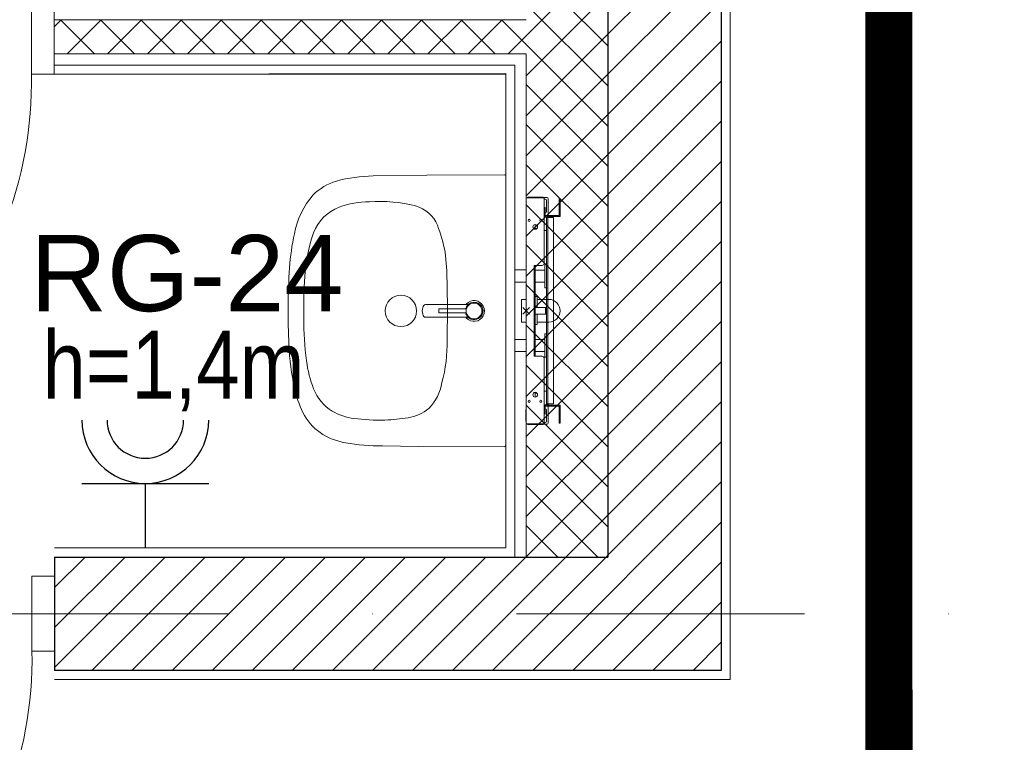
# Model space of a CAD drawing. Header units: metres. Extents: x 10441 to 19716, y -6570 to 1447.
# Tile 41 of 57: x 16614 to 16831, y -3650 to -3491. Entities that reach past the tile are written whole.
import ezdxf
from ezdxf.enums import TextEntityAlignment as Align

# ---------------------------------------------------------------- set-up
doc = ezdxf.new("R2010")
doc.units = ezdxf.units.M
doc.header["$MEASUREMENT"] = 0
doc.linetypes.add('DASHDOT', pattern=[25.4, 12.7, -6.35, 0, -6.35])
doc.layers.get('0').update_dxf_attribs({"color": 8})
for name, color, linetype, lineweight in [('#elektryczne', 8, 'Continuous', 20), ('A_DRZWI', 8, 'Continuous', 5), ('A_HACZE', 8, 'Continuous', 5), ('A_OPISY', 8, 'Continuous', 18), ('A_OSIE', 8, 'Continuous', 13), ('A_OZACZENIE DRZWI', 8, 'Continuous', 13), ('A_OZNACZENIA OKIEN', 8, 'Continuous', 13), ('A_PROJEKTOWANE ŚCIANY MUROWANE NOŚNE', 8, 'Continuous', 30), ('A_SCIANY DZIALOWE GK', 8, 'Continuous', 5), ('A_TYNK', 8, 'Continuous', 5), ('A_WYPOSAŻENIE SANITARNE', 8, 'Continuous', 5), ('EB_obwody', 8, 'Continuous', 13), ('GEB-BEZUG', 8, 'Continuous', 25)]:
    doc.layers.add(name, color=color, linetype=linetype, lineweight=lineweight)
doc.layers.add('EB_gniazda', color=1, linetype='Continuous')
doc.layers.add('EB_trasa kablowa', color=150, linetype='Continuous')
doc.styles.add('ARIAL', font='arial.ttf')
doc.styles.add('m1_romans', font='romans.shx', dxfattribs={"width": 0.8})
doc.styles.add('opisy okien', font='txt', dxfattribs={"height": 15})

# ---------------------------------------------------------------- blocks, each defined once
blk = doc.blocks.new('Einfügepunkt')
at = {"layer": 'GEB-BEZUG'}
for p, q in [((-7.1, -7.1), (7.1, 7.1)), ((-7.1, 7.1), (7.1, -7.1))]:
    blk.add_line(p, q, dxfattribs=at)
blk = doc.blocks.new('podkład')
at = {"color": 8, "linetype": 'Continuous'}
for p, q in [((12520.74, -1309.22), (12520.6, -1309.44)), ((12520.91, -1309.08), (12520.74, -1309.22)), ((12521.09, -1309.03), (12520.91, -1309.08)), ((12521.2, -1309.03), (12521.09, -1309.03)), ((12530.26, -1309.03), (12521.2, -1309.03)), ((12530.09, -1308.91), (12530, -1309.03)), ((12530.5, -1308.55), (12530.09, -1308.91)), ((12530.12, -1309.55), (12530.38, -1309.17)), ((12530.43, -1309.28), (12530.2, -1309.68)), ((12530.43, -1309.29), (12530.2, -1309.68)), ((12530.43, -1309.29), (12530.2, -1309.68)), ((12530.45, -1309.31), (12530.22, -1309.69)), ((12530.38, -1309.03), (12530.26, -1309.03)), ((12530.72, -1308.87), (12530.38, -1309.17)), ((12530.46, -1309.02), (12530.38, -1309.03)), ((12530.73, -1308.99), (12530.43, -1309.28)), ((12530.73, -1309.01), (12530.43, -1309.29)), ((12530.75, -1309.02), (12530.45, -1309.31)), ((12530.54, -1308.99), (12530.46, -1309.02)), ((12530.99, -1308.29), (12530.5, -1308.55)), ((12530.61, -1308.95), (12530.54, -1308.99)), ((12530.72, -1308.87), (12530.55, -1309)), ((12530.72, -1308.87), (12530.61, -1308.95)), ((12531.13, -1308.66), (12530.72, -1308.87)), ((12531.1, -1308.74), (12530.73, -1308.99)), ((12531.1, -1308.74), (12530.73, -1308.98)), ((12531.1, -1308.74), (12530.73, -1308.99)), ((12531.1, -1308.74), (12530.73, -1309)), ((12531.1, -1308.74), (12530.73, -1309.01)), ((12531.1, -1308.74), (12530.73, -1308.98)), ((12531.11, -1308.76), (12530.75, -1309.02)), ((12531.52, -1308.16), (12530.99, -1308.29)), ((12531.52, -1308.6), (12531.1, -1308.74)), ((12531.52, -1308.62), (12531.11, -1308.76)), ((12531.57, -1308.55), (12531.13, -1308.66)), ((12532.08, -1308.16), (12531.52, -1308.16)), ((12531.91, -1308.55), (12531.52, -1308.6)), ((12531.91, -1308.58), (12531.52, -1308.62)), ((12532.03, -1308.55), (12531.57, -1308.55)), ((12532.33, -1308.6), (12531.91, -1308.55)), ((12532.32, -1308.63), (12531.91, -1308.58)), ((12532.61, -1308.29), (12532.08, -1308.16)), ((12532.72, -1308.76), (12532.32, -1308.63)), ((12532.73, -1308.74), (12532.33, -1308.6)), ((12533.1, -1308.55), (12532.61, -1308.29)), ((12533.07, -1308.98), (12532.72, -1308.76)), ((12533.08, -1308.96), (12532.73, -1308.74)), ((12533.36, -1309.27), (12533.07, -1308.98)), ((12533.38, -1309.26), (12533.08, -1308.96)), ((12533.52, -1308.91), (12533.1, -1308.55)), ((12533.59, -1309.62), (12533.36, -1309.27)), ((12533.61, -1309.61), (12533.38, -1309.26)), ((12533.83, -1309.37), (12533.52, -1308.91)), ((12534.03, -1309.88), (12533.83, -1309.37)), ((12520.42, -1310.07), (12520.39, -1310.43)), ((12520.39, -1310.43), (12520.42, -1310.79)), ((12520.49, -1309.73), (12520.42, -1310.07)), ((12520.42, -1310.79), (12520.49, -1311.13)), ((12520.6, -1309.44), (12520.49, -1309.73)), ((12520.49, -1311.13), (12520.6, -1311.42)), ((12520.6, -1311.42), (12520.74, -1311.64)), ((12524.04, -1309.99), (12524.02, -1310.02)), ((12524.02, -1310.02), (12524.02, -1310.15)), ((12524.02, -1310.02), (12524.02, -1310.02)), ((12524.02, -1310.15), (12524.02, -1310.29)), ((12524.02, -1310.29), (12524.02, -1310.43)), ((12524.02, -1310.43), (12524.02, -1310.56)), ((12524.02, -1310.56), (12524.02, -1310.7)), ((12524.02, -1310.7), (12524.02, -1310.83)), ((12524.02, -1310.83), (12524.02, -1310.84)), ((12524.02, -1310.84), (12524.04, -1310.86)), ((12524.06, -1309.98), (12524.04, -1309.99)), ((12524.05, -1310.01), (12524.04, -1310.02)), ((12524.04, -1310.03), (12524.04, -1310.02)), ((12524.04, -1310.03), (12524.04, -1310.15)), ((12524.04, -1310.15), (12524.04, -1310.29)), ((12524.04, -1310.29), (12524.04, -1310.43)), ((12524.04, -1310.43), (12524.04, -1310.56)), ((12524.04, -1310.56), (12524.04, -1310.7)), ((12524.04, -1310.7), (12524.04, -1310.82)), ((12524.04, -1310.83), (12524.04, -1310.82)), ((12524.04, -1310.83), (12524.05, -1310.84)), ((12524.04, -1310.86), (12524.06, -1310.87)), ((12524.07, -1310), (12524.05, -1310.01)), ((12524.05, -1310.84), (12524.07, -1310.85)), ((12524.09, -1309.98), (12524.06, -1309.98)), ((12524.06, -1310.87), (12524.09, -1310.87)), ((12524.09, -1310), (12524.07, -1310)), ((12524.07, -1310.85), (12524.09, -1310.85)), ((12529.24, -1309.98), (12524.09, -1309.98)), ((12529.24, -1309.98), (12524.09, -1309.98)), ((12524.09, -1310), (12529.24, -1310)), ((12529.24, -1310.85), (12524.09, -1310.85)), ((12524.09, -1310.87), (12529.24, -1310.87)), ((12524.09, -1310.87), (12529.24, -1310.87)), ((12529.77, -1309.98), (12529.24, -1309.98)), ((12529.77, -1309.98), (12529.24, -1309.98)), ((12529.77, -1310), (12529.24, -1310)), ((12529.24, -1310.85), (12529.77, -1310.85)), ((12529.24, -1310.87), (12529.77, -1310.88)), ((12529.24, -1310.87), (12529.77, -1310.87)), ((12529.9, -1309.98), (12529.77, -1309.98)), ((12529.9, -1309.98), (12529.77, -1309.98)), ((12529.77, -1310), (12529.9, -1310)), ((12529.9, -1310.85), (12529.77, -1310.85)), ((12529.77, -1310.88), (12529.9, -1310.87)), ((12529.77, -1310.87), (12529.9, -1310.87)), ((12530.01, -1309.96), (12529.9, -1309.98)), ((12530.01, -1309.96), (12529.9, -1309.98)), ((12530.02, -1309.99), (12529.9, -1310)), ((12529.9, -1310.85), (12530.02, -1310.87)), ((12529.9, -1310.87), (12530.01, -1310.89)), ((12530.01, -1310.89), (12529.9, -1310.87)), ((12530.12, -1309.55), (12529.99, -1309.87)), ((12530, -1309.83), (12529.99, -1309.86)), ((12529.99, -1311), (12530.12, -1311.31)), ((12529.99, -1311), (12530, -1311.04)), ((12530.12, -1309.55), (12530, -1309.83)), ((12530.09, -1309.89), (12530, -1309.96)), ((12530, -1310.89), (12530.09, -1310.97)), ((12530, -1311.04), (12530.12, -1311.32)), ((12530.1, -1309.9), (12530.01, -1309.96)), ((12530.01, -1310.89), (12530.1, -1310.96)), ((12530.11, -1309.91), (12530.02, -1309.99)), ((12530.02, -1310.87), (12530.11, -1310.94)), ((12530.15, -1309.78), (12530.09, -1309.89)), ((12530.09, -1310.97), (12530.15, -1311.07)), ((12530.16, -1309.79), (12530.1, -1309.9)), ((12530.1, -1310.96), (12530.16, -1311.06)), ((12530.17, -1309.81), (12530.11, -1309.91)), ((12530.11, -1310.94), (12530.17, -1311.05)), ((12530.14, -1309.51), (12530.12, -1309.55)), ((12530.38, -1311.69), (12530.12, -1311.31)), ((12530.12, -1311.32), (12530.14, -1311.36)), ((12530.15, -1309.5), (12530.14, -1309.51)), ((12530.14, -1311.36), (12530.15, -1311.36)), ((12530.15, -1309.79), (12530.2, -1309.68)), ((12530.2, -1309.68), (12530.15, -1309.78)), ((12530.2, -1309.68), (12530.15, -1309.79)), ((12530.2, -1311.17), (12530.15, -1311.06)), ((12530.15, -1311.06), (12530.2, -1311.17)), ((12530.15, -1311.07), (12530.2, -1311.17)), ((12530.2, -1309.68), (12530.16, -1309.79)), ((12530.16, -1311.06), (12530.2, -1311.17)), ((12530.22, -1309.69), (12530.17, -1309.81)), ((12530.17, -1311.05), (12530.22, -1311.16)), ((12530.2, -1311.17), (12530.43, -1311.56)), ((12530.2, -1311.17), (12530.43, -1311.57)), ((12530.2, -1311.17), (12530.43, -1311.56)), ((12530.22, -1311.16), (12530.45, -1311.54)), ((12530.43, -1311.56), (12530.73, -1311.84)), ((12530.45, -1311.54), (12530.75, -1311.83)), ((12533.36, -1311.58), (12533.59, -1311.23)), ((12533.38, -1311.59), (12533.61, -1311.24)), ((12533.52, -1311.95), (12533.83, -1311.5)), ((12533.73, -1310.01), (12533.59, -1309.62)), ((12533.59, -1311.23), (12533.73, -1310.84)), ((12533.75, -1310.01), (12533.61, -1309.61)), ((12533.61, -1311.24), (12533.75, -1310.84)), ((12533.77, -1310.43), (12533.73, -1310.01)), ((12533.73, -1310.84), (12533.77, -1310.43)), ((12533.79, -1310.43), (12533.75, -1310.01)), ((12533.75, -1310.84), (12533.79, -1310.43)), ((12533.83, -1311.5), (12534.03, -1310.98)), ((12534.09, -1310.43), (12534.03, -1309.88)), ((12534.03, -1310.98), (12534.09, -1310.43)), ((12520.74, -1311.64), (12520.91, -1311.78)), ((12520.91, -1311.78), (12521.09, -1311.83)), ((12521.09, -1311.83), (12521.2, -1311.83)), ((12521.2, -1311.83), (12530.26, -1311.83)), ((12530, -1311.83), (12530.09, -1311.95)), ((12530.09, -1311.95), (12530.5, -1312.32)), ((12530.26, -1311.83), (12530.38, -1311.83)), ((12530.38, -1311.69), (12530.72, -1312)), ((12530.38, -1311.83), (12530.46, -1311.84)), ((12530.43, -1311.57), (12530.73, -1311.87)), ((12530.46, -1311.84), (12530.54, -1311.87)), ((12530.5, -1312.32), (12530.99, -1312.58)), ((12530.54, -1311.87), (12530.61, -1311.91)), ((12530.55, -1311.86), (12530.72, -1312)), ((12530.61, -1311.91), (12530.72, -1312)), ((12530.72, -1312), (12531.13, -1312.21)), ((12530.73, -1311.84), (12531.1, -1312.11)), ((12530.73, -1311.85), (12531.1, -1312.11)), ((12530.73, -1311.86), (12531.1, -1312.11)), ((12530.73, -1311.87), (12531.1, -1312.11)), ((12530.73, -1311.88), (12531.1, -1312.11)), ((12530.75, -1311.83), (12531.11, -1312.09)), ((12530.99, -1312.58), (12531.52, -1312.71)), ((12531.1, -1312.11), (12531.52, -1312.25)), ((12531.11, -1312.09), (12531.52, -1312.23)), ((12531.13, -1312.21), (12531.57, -1312.32)), ((12531.52, -1312.23), (12531.91, -1312.28)), ((12531.52, -1312.25), (12531.91, -1312.3)), ((12531.52, -1312.71), (12532.08, -1312.71)), ((12531.57, -1312.32), (12532.03, -1312.32)), ((12531.91, -1312.28), (12532.32, -1312.23)), ((12531.91, -1312.3), (12532.33, -1312.25)), ((12532.03, -1312.32), (12532.47, -1312.21)), ((12532.08, -1312.71), (12532.61, -1312.58)), ((12532.32, -1312.23), (12532.72, -1312.09)), ((12532.33, -1312.25), (12532.73, -1312.11)), ((12532.61, -1312.58), (12533.1, -1312.32)), ((12532.72, -1312.09), (12533.07, -1311.87)), ((12532.73, -1312.11), (12533.08, -1311.89)), ((12533.07, -1311.87), (12533.36, -1311.58)), ((12533.08, -1311.89), (12533.38, -1311.59)), ((12533.1, -1312.32), (12533.52, -1311.95))]:
    blk.add_line(p, q, dxfattribs=at)
at = {"layer": 'A_DRZWI', "color": 8, "ltscale": 2}
for points in [[(12439.19, -1241.7), (12434.19, -1241.7), (12434.19, -1258.2), (12439.19, -1258.2)], [(12439.3, -1368.95), (12434.3, -1368.95), (12434.3, -1385.45), (12439.3, -1385.45)]]:
    blk.add_lwpolyline(points, close=True, dxfattribs=at)
for centre in [(12347.89, -1259.85), (12348, -1387.11)]:
    blk.add_arc(centre, 86.32, 269.5362, 1.0989, dxfattribs=at)
at = {"layer": 'A_HACZE', "color": 8, "linetype": 'Continuous'}
for p, q in [((12586.3, -1224.41), (12561.3, -1249.41)), ((12561.3, -1231.73), (12539.33, -1253.7)), ((12586.3, -1233.24), (12561.3, -1258.24)), ((12561.3, -1251.99), (12543.3, -1233.99)), ((12561.3, -1240.57), (12543.3, -1258.57)), ((12561.3, -1260.82), (12543.3, -1242.82)), ((12586.3, -1242.08), (12561.3, -1267.08)), ((12440.76, -1246.2), (12439.19, -1247.77)), ((12448.11, -1253.7), (12440.61, -1246.2)), ((12449.6, -1246.2), (12442.1, -1253.7)), ((12456.95, -1253.7), (12449.45, -1246.2)), ((12458.44, -1246.2), (12450.94, -1253.7)), ((12465.79, -1253.7), (12458.29, -1246.2)), ((12467.28, -1246.2), (12459.78, -1253.7)), ((12474.63, -1253.7), (12467.13, -1246.2)), ((12476.12, -1246.2), (12468.62, -1253.7)), ((12483.47, -1253.7), (12475.97, -1246.2)), ((12484.96, -1246.2), (12477.46, -1253.7)), ((12492.3, -1253.7), (12484.8, -1246.2)), ((12493.8, -1246.2), (12486.3, -1253.7)), ((12501.14, -1253.7), (12493.64, -1246.2)), ((12502.64, -1246.2), (12495.14, -1253.7)), ((12509.98, -1253.7), (12502.48, -1246.2)), ((12511.47, -1246.2), (12503.97, -1253.7)), ((12518.82, -1253.7), (12511.32, -1246.2)), ((12520.31, -1246.2), (12512.81, -1253.7)), ((12527.66, -1253.7), (12520.16, -1246.2)), ((12529.15, -1246.2), (12521.65, -1253.7)), ((12536.5, -1253.7), (12529, -1246.2)), ((12537.99, -1246.2), (12530.49, -1253.7)), ((12561.3, -1269.66), (12537.84, -1246.2)), ((12561.3, -1249.41), (12543.3, -1267.41)), ((12586.3, -1250.92), (12561.3, -1275.92)), ((12439.27, -1253.7), (12439.19, -1253.62)), ((12561.3, -1258.24), (12543.3, -1276.24)), ((12561.3, -1278.5), (12543.3, -1260.5)), ((12586.3, -1259.76), (12561.3, -1284.76)), ((12561.3, -1267.08), (12543.3, -1285.08)), ((12561.3, -1287.34), (12543.3, -1269.34)), ((12586.3, -1268.6), (12561.3, -1293.6)), ((12561.3, -1275.92), (12543.3, -1293.92)), ((12561.3, -1296.18), (12543.3, -1278.18)), ((12586.3, -1277.44), (12561.3, -1302.44)), ((12561.3, -1284.76), (12543.3, -1302.76)), ((12561.3, -1305.02), (12543.3, -1287.02)), ((12586.3, -1286.28), (12561.3, -1311.28)), ((12561.3, -1293.6), (12543.3, -1311.6)), ((12561.3, -1313.86), (12543.3, -1295.86)), ((12586.3, -1295.12), (12561.3, -1320.12)), ((12561.3, -1302.44), (12543.3, -1320.44)), ((12561.3, -1322.7), (12543.3, -1304.7)), ((12586.3, -1303.95), (12561.3, -1328.95)), ((12561.3, -1311.28), (12543.3, -1329.28)), ((12561.3, -1331.53), (12543.3, -1313.53)), ((12586.3, -1312.79), (12561.3, -1337.79)), ((12561.3, -1320.12), (12543.3, -1338.12)), ((12561.3, -1340.37), (12543.3, -1322.37)), ((12586.3, -1321.63), (12561.3, -1346.63)), ((12561.3, -1328.95), (12543.3, -1346.95)), ((12586.3, -1330.47), (12561.3, -1355.47)), ((12561.3, -1349.21), (12543.3, -1331.21)), ((12561.3, -1337.79), (12543.3, -1355.79)), ((12586.3, -1339.31), (12561.3, -1364.31)), ((12561.3, -1358.05), (12543.3, -1340.05)), ((12561.3, -1346.63), (12543.3, -1364.63)), ((12586.3, -1348.15), (12544.75, -1389.7)), ((12559.11, -1364.7), (12543.3, -1348.89)), ((12561.3, -1355.47), (12552.07, -1364.7)), ((12586.3, -1356.99), (12553.59, -1389.7)), ((12550.27, -1364.7), (12543.3, -1357.73)), ((12463.68, -1364.7), (12439.3, -1389.08)), ((12454.85, -1364.7), (12439.3, -1380.24)), ((12446.01, -1364.7), (12439.3, -1371.41)), ((12472.52, -1364.7), (12447.52, -1389.7)), ((12481.36, -1364.7), (12456.36, -1389.7)), ((12490.2, -1364.7), (12465.2, -1389.7)), ((12499.04, -1364.7), (12474.04, -1389.7)), ((12507.88, -1364.7), (12482.88, -1389.7)), ((12516.72, -1364.7), (12491.72, -1389.7)), ((12525.56, -1364.7), (12500.56, -1389.7)), ((12534.4, -1364.7), (12509.4, -1389.7)), ((12543.23, -1364.7), (12518.23, -1389.7)), ((12552.07, -1364.7), (12527.07, -1389.7)), ((12560.91, -1364.7), (12535.91, -1389.7)), ((12561.3, -1364.31), (12560.91, -1364.7)), ((12586.3, -1365.83), (12562.43, -1389.7)), ((12586.3, -1374.67), (12571.27, -1389.7)), ((12586.3, -1383.5), (12580.11, -1389.7))]:
    blk.add_line(p, q, dxfattribs=at)
at = {"layer": 'A_OSIE', "color": 8, "linetype": 'DASHDOT', "ltscale": 5}
blk.add_line((14256.99, -1377.2), (10108.73, -1377.2), dxfattribs=at)
at = {"layer": 'A_PROJEKTOWANE ŚCIANY MUROWANE NOŚNE', "color": 8}
for p, q in [((12561.3, -1139.7), (12561.3, -1364.7)), ((12586.3, -1144.53), (12586.3, -1389.7)), ((12439.3, -1364.7), (12561.3, -1364.7)), ((12439.3, -1364.7), (12439.3, -1389.71)), ((12586.3, -1389.7), (12439.3, -1389.7))]:
    blk.add_line(p, q, dxfattribs=at)
at = {"layer": 'A_SCIANY DZIALOWE GK', "color": 8}
for p, q in [((12543.3, -1246.2), (12439.19, -1246.2)), ((12543.3, -1253.7), (12439.19, -1253.7)), ((12543.3, -1253.7), (12543.3, -1364.7)), ((12540.8, -1256.2), (12439.19, -1256.2)), ((12540.8, -1256.2), (12540.8, -1364.7))]:
    blk.add_line(p, q, dxfattribs=at)
at = {"layer": 'A_TYNK', "color": 8}
for p, q in [((12588.3, -1062.7), (12588.3, -1391.7)), ((12588.3, -1062.7), (12588.3, -1391.7)), ((12538.8, -1258.1), (12434.21, -1258.22)), ((12538.8, -1362.7), (12538.8, -1258.1)), ((12439.3, -1362.7), (12538.8, -1362.7)), ((12439.3, -1391.7), (12588.3, -1391.7))]:
    blk.add_line(p, q, dxfattribs=at)
at = {"layer": 'A_TYNK', "color": 8, "linetype": 'Continuous'}
for p, q in [((12439.19, -1258.2), (12538.8, -1258.2)), ((12538.8, -1258.2), (12538.8, -1362.7)), ((12538.8, -1362.7), (12439.3, -1362.7))]:
    blk.add_line(p, q, dxfattribs=at)
at = {"layer": 'A_WYPOSAŻENIE SANITARNE', "color": 8, "ltscale": 25}
for p, q in [((12543.3, -1285.45), (12543.3, -1335.35)), ((12547.25, -1285.45), (12543.3, -1285.45)), ((12543.65, -1285.35), (12544.12, -1285.35)), ((12544.12, -1285.35), (12545.68, -1285.35)), ((12544.12, -1285.45), (12544.12, -1285.35)), ((12545.68, -1285.35), (12545.68, -1285.45)), ((12545.68, -1285.35), (12546.95, -1285.35)), ((12547.13, -1285.4), (12547.9, -1285.4)), ((12547.25, -1300), (12547.25, -1285.45)), ((12547.3, -1285.7), (12547.3, -1289)), ((12547.3, -1285.8), (12547.5, -1285.8)), ((12547.3, -1287.62), (12547.5, -1287.62)), ((12547.5, -1287.62), (12547.5, -1289.22)), ((12547.75, -1286.05), (12547.75, -1288.55)), ((12548.15, -1285.65), (12548.15, -1289.35)), ((12550.8, -1285.6), (12550.55, -1285.6)), ((12550.55, -1285.6), (12550.55, -1286.1)), ((12550.55, -1286.1), (12550.8, -1286.1)), ((12550.55, -1289.35), (12550.55, -1286.1)), ((12550.8, -1286.1), (12550.8, -1285.6)), ((12550.8, -1286.1), (12550.8, -1289.6)), ((12547.25, -1289.35), (12547.26, -1289.35)), ((12547.55, -1289.65), (12547.25, -1289.65)), ((12547.3, -1289.22), (12547.3, -1289)), ((12547.55, -1289.45), (12547.43, -1289.45)), ((12547.48, -1289.35), (12550.55, -1289.35)), ((12547.55, -1289.45), (12548, -1289.45)), ((12547.55, -1289.45), (12547.55, -1289.65)), ((12547.55, -1289.65), (12547.8, -1289.65)), ((12547.8, -1289.78), (12547.8, -1289.65)), ((12547.8, -1301.54), (12547.8, -1289.78)), ((12548, -1289.45), (12548, -1289.65)), ((12550.8, -1289.6), (12548, -1289.6)), ((12548, -1289.65), (12548, -1289.78)), ((12548.15, -1289.6), (12548.15, -1289.85)), ((12545.3, -1291.37), (12545.3, -1292.42)), ((12547.83, -1289.85), (12548.1, -1289.85)), ((12548.1, -1289.85), (12548.1, -1289.85)), ((12549.3, -1289.85), (12548.1, -1289.85)), ((12548.1, -1289.85), (12548.1, -1330.95)), ((12549.3, -1289.85), (12549.3, -1330.95)), ((12545.69, -1292.25), (12545.3, -1292.25)), ((12547.8, -1292.7), (12547.25, -1292.7)), ((12545.05, -1300.4), (12546.85, -1300.4)), ((12545.05, -1320.4), (12545.05, -1300.4)), ((12545.3, -1300.4), (12545.3, -1320.4)), ((12547.45, -1305.35), (12547.45, -1300.15)), ((12547.8, -1300.15), (12547.45, -1300.15)), ((12540.8, -1304.1), (12540.8, -1301.4)), ((12540.8, -1301.4), (12543.3, -1301.4)), ((12547.45, -1301.45), (12545.3, -1301.45)), ((12547.8, -1301.54), (12547.8, -1303.96)), ((12540.8, -1304.1), (12543.3, -1304.1)), ((12547.45, -1304.05), (12545.3, -1304.05)), ((12547.8, -1316.84), (12547.8, -1303.96)), ((12547.8, -1305.35), (12547.45, -1305.35)), ((12542.3, -1307.89), (12542.3, -1312.91)), ((12542.3, -1307.89), (12543.3, -1307.89)), ((12545.7, -1307.25), (12545.3, -1307.25)), ((12545.7, -1307.25), (12545.7, -1309.65)), ((12545.7, -1307.89), (12547.29, -1307.89)), ((12547.8, -1307.89), (12547.29, -1307.89)), ((12548.29, -1307.89), (12547.79, -1307.89)), ((12547.4, -1309.65), (12545.3, -1309.65)), ((12545.3, -1311.15), (12547.4, -1311.15)), ((12545.7, -1311.15), (12545.7, -1313.44)), ((12547.6, -1309.65), (12547.4, -1309.65)), ((12547.4, -1311.15), (12547.6, -1311.15)), ((12547.6, -1309.65), (12547.8, -1309.65)), ((12547.6, -1310.2), (12547.6, -1309.65)), ((12547.6, -1310.2), (12547.8, -1310.2)), ((12547.6, -1310.6), (12547.6, -1310.2)), ((12547.8, -1310.6), (12547.6, -1310.6)), ((12547.6, -1311.15), (12547.6, -1310.6)), ((12547.8, -1311.15), (12547.6, -1311.15)), ((12542.3, -1312.91), (12543.3, -1312.91)), ((12545.7, -1313.44), (12545.3, -1313.44)), ((12545.7, -1312.91), (12547.29, -1312.91)), ((12547.29, -1312.91), (12547.8, -1312.91)), ((12547.79, -1312.91), (12548.29, -1312.91)), ((12547.45, -1320.65), (12547.45, -1315.45)), ((12547.8, -1315.45), (12547.45, -1315.45)), ((12540.8, -1319.4), (12540.8, -1316.7)), ((12540.8, -1316.7), (12543.3, -1316.7)), ((12547.45, -1316.75), (12545.3, -1316.75)), ((12547.8, -1316.84), (12547.8, -1319.26)), ((12540.8, -1319.4), (12543.3, -1319.4)), ((12547.45, -1319.35), (12545.3, -1319.35)), ((12547.8, -1331.02), (12547.8, -1319.26)), ((12546.85, -1320.4), (12545.05, -1320.4)), ((12547.25, -1335.35), (12547.25, -1320.8)), ((12547.8, -1320.65), (12547.45, -1320.65)), ((12545.3, -1328.37), (12545.3, -1329.42)), ((12545.69, -1328.55), (12545.3, -1328.55)), ((12547.8, -1328.1), (12547.25, -1328.1)), ((12547.8, -1331.15), (12547.8, -1331.02)), ((12548.1, -1330.95), (12547.83, -1330.95)), ((12548, -1331.02), (12548, -1331.15)), ((12548.1, -1330.95), (12548.1, -1330.95)), ((12548.1, -1330.95), (12549.3, -1330.95)), ((12548.15, -1331.2), (12548.15, -1330.95)), ((12543.2, -1332.2), (12543.3, -1332.2)), ((12543.2, -1332.2), (12543.2, -1334.7)), ((12547.55, -1331.15), (12547.25, -1331.15)), ((12547.26, -1331.45), (12547.25, -1331.45)), ((12547.3, -1331.8), (12547.3, -1331.57)), ((12547.3, -1335.1), (12547.3, -1331.8)), ((12547.5, -1333.17), (12547.3, -1333.17)), ((12547.55, -1331.35), (12547.43, -1331.35)), ((12550.55, -1331.45), (12547.48, -1331.45)), ((12547.5, -1331.57), (12547.5, -1333.17)), ((12547.55, -1331.15), (12547.8, -1331.15)), ((12547.55, -1331.35), (12547.55, -1331.15)), ((12548, -1331.35), (12547.55, -1331.35)), ((12547.75, -1334.75), (12547.75, -1332.25)), ((12548, -1331.15), (12548, -1331.35)), ((12548, -1331.2), (12550.8, -1331.2)), ((12548.15, -1335.15), (12548.15, -1331.45)), ((12550.55, -1334.7), (12550.55, -1331.45)), ((12550.8, -1331.2), (12550.8, -1334.7)), ((12543.2, -1334.7), (12543.3, -1334.7)), ((12543.3, -1335.35), (12547.25, -1335.35)), ((12543.65, -1335.45), (12544.12, -1335.45)), ((12544.12, -1335.35), (12544.12, -1335.45)), ((12544.12, -1335.45), (12545.68, -1335.45)), ((12545.68, -1335.45), (12545.68, -1335.35)), ((12545.68, -1335.45), (12546.95, -1335.45)), ((12547.13, -1335.4), (12547.9, -1335.4)), ((12547.3, -1335), (12547.5, -1335)), ((12550.55, -1334.7), (12550.55, -1335.2)), ((12550.8, -1334.7), (12550.55, -1334.7)), ((12550.55, -1335.2), (12550.8, -1335.2)), ((12550.8, -1335.2), (12550.8, -1334.7))]:
    blk.add_line(p, q, dxfattribs=at)
at = {"layer": 'A_WYPOSAŻENIE SANITARNE', "color": 8}
blk.add_lwpolyline([(12538.5, -1280.41), (12521.42, -1280.48), (12509.56, -1280.65, 0.063572), (12501.46, -1281.8, 0.125895), (12496.32, -1284.83, 0.132807), (12492.18, -1293.4, 0.036112), (12491.12, -1300.92, 0.02908), (12490.99, -1317.99, 0.042415), (12492.18, -1327.4, 0.0602), (12494.06, -1332.81, 0.124625), (12497.84, -1337.25, 0.106366), (12503.44, -1339.52, 0.048009), (12511.62, -1340.19), (12519.52, -1340.3), (12538.5, -1340.39, 0.393668), (12538.8, -1340.11), (12538.8, -1280.69, 0.4379)], format="xyb", close=True, dxfattribs=at)
at = {"layer": 'A_WYPOSAŻENIE SANITARNE', "color": 8, "ltscale": 25}
for centre, radius in [((12543.95, -1290.45), 0.235), ((12545.3, -1291.9), 0.525), ((12546.55, -1290.45), 0.235), ((12545.3, -1328.9), 0.525), ((12543.95, -1330.35), 0.235), ((12546.55, -1330.35), 0.235)]:
    blk.add_circle(centre, radius, dxfattribs=at)
at = {"layer": 'A_WYPOSAŻENIE SANITARNE', "color": 8}
for centre, radius in [((12515.68, -1310.43), 3.45), ((12531.8, -1310.43), 1.75)]:
    blk.add_circle(centre, radius, dxfattribs=at)
at = {"layer": 'A_WYPOSAŻENIE SANITARNE', "color": 8, "ltscale": 25}
for centre, radius, start, end in [((12543.65, -1285.7), 0.35, 90, 134.4153), ((12546.95, -1285.7), 0.35, 45.5847, 90), ((12547.9, -1285.65), 0.25, 360, 90), ((12546.95, -1285.7), 0.35, 360, 31.0027), ((12547.5, -1286.05), 0.25, 360, 90), ((12546.95, -1289), 0.35, 328.9973, 360), ((12547.1, -1289.22), 0.2, 318.5904, 360), ((12547.1, -1289.22), 0.4, 292.0243, 360), ((12547.5, -1288.55), 0.25, 270, 360), ((12546.85, -1300), 0.4, 270, 360), ((12546, -1302.75), 1.35, 74.3575, 105.6425), ((12546, -1302.75), 1.35, 254.3575, 285.6425), ((12548.29, -1310.4), 2.51, 270, 90), ((12546, -1318.05), 1.35, 74.3575, 105.6425), ((12546, -1318.05), 1.35, 254.3575, 285.6425), ((12546.85, -1320.8), 0.4, 360, 90), ((12547.1, -1331.57), 0.4, 360, 67.9757), ((12547.1, -1331.57), 0.2, 360, 41.4096), ((12546.95, -1331.8), 0.35, 360, 31.0027), ((12547.5, -1332.25), 0.25, 360, 90), ((12543.65, -1335.1), 0.35, 225.5847, 270), ((12546.95, -1335.1), 0.35, 270, 314.4153), ((12546.95, -1335.1), 0.35, 328.9973, 360), ((12547.5, -1334.75), 0.25, 270, 360), ((12547.9, -1335.15), 0.25, 270, 360)]:
    blk.add_arc(centre, radius, start, end, dxfattribs=at)
at = {"layer": 'A_WYPOSAŻENIE SANITARNE', "color": 8}
for centre, radius, start, end in [((12505.65, -1296.71), 9.87, 111.5085, 159.1823), ((12508.99, -1307.41), 21.06, 90.716, 109.2936), ((12510.93, -1319.48), 33.2, 76.0692, 93.8028), ((12516.74, -1294.57), 7.64, 23.5439, 73.3806), ((12480.93, -1307.12), 45.56, 12.2473, 20.0306), ((12530.58, -1305.14), 36.18, 160.7445, 178.3178), ((12452.71, -1305.25), 73.16, 1.0216, 6.1098), ((12613.63, -1310.14), 119.37, 177.089, 180.8848), ((12198.06, -1311.26), 327.88, 0.1505, 1.2791), ((12198.06, -1309.54), 327.88, 358.7216, 359.8502), ((12566.71, -1312.22), 72.44, 179.8128, 187.3213), ((12492.76, -1317.62), 33.11, 344.9024, 1.3157), ((12519.84, -1318.39), 25.16, 186.9942, 201.4666), ((12514.44, -1324.58), 10.42, 315.2561, 350.8055), ((12505.73, -1324.04), 9.96, 200.9053, 238.4619), ((12506.89, -1321.42), 12.81, 240.1739, 262.9639), ((12516.02, -1325.1), 8.96, 277.9723, 310.5356), ((12510.82, -1293.93), 40.58, 262.2088, 271.8801), ((12511.13, -1298.5), 36, 271.6175, 279.8022)]:
    blk.add_arc(centre, radius, start, end, dxfattribs=at)
at = {"layer": 'A_WYPOSAŻENIE SANITARNE', "color": 8, "ltscale": 25}
for points, knots in [([(12547.83, -1289.85), (12547.82, -1289.85), (12547.81, -1289.85), (12547.8, -1289.83), (12547.8, -1289.81), (12547.8, -1289.79), (12547.8, -1289.79), (12547.8, -1289.78)], [0.4279712, 0.4279712, 0.4279712, 0.4279712, 0.5060445, 0.5060445, 0.5841177, 0.5841177, 0.5965276, 0.5965276, 0.5965276, 0.5965276]), ([(12548, -1289.78), (12548, -1289.79), (12548, -1289.79), (12548, -1289.81), (12548, -1289.81), (12548.01, -1289.83), (12548.02, -1289.83), (12548.03, -1289.84), (12548.04, -1289.84), (12548.06, -1289.85), (12548.08, -1289.85), (12548.1, -1289.85), (12548.1, -1289.85), (12548.1, -1289.85)], [1.2872856, 1.2872856, 1.2872856, 1.2872856, 1.3095774, 1.3095774, 1.3458759, 1.3458759, 1.3821744, 1.3821744, 1.4265459, 1.4265459, 1.4783302, 1.4783302, 1.4813035, 1.4813035, 1.4813035, 1.4813035]), ([(12547.8, -1331.02), (12547.8, -1331.01), (12547.8, -1331.01), (12547.8, -1330.99), (12547.8, -1330.97), (12547.81, -1330.95), (12547.82, -1330.95), (12547.83, -1330.95)], [0.8733726, 0.8733726, 0.8733726, 0.8733726, 0.8857825, 0.8857825, 0.9638557, 0.9638557, 1.041929, 1.041929, 1.041929, 1.041929]), ([(12548.1, -1330.95), (12548.1, -1330.95), (12548.1, -1330.95), (12548.08, -1330.95), (12548.06, -1330.95), (12548.04, -1330.96), (12548.03, -1330.96), (12548.02, -1330.97), (12548.01, -1330.97), (12548, -1330.99), (12548, -1330.99), (12548, -1331.01), (12548, -1331.01), (12548, -1331.02)], [0.0488109, 0.0488109, 0.0488109, 0.0488109, 0.0517843, 0.0517843, 0.1035686, 0.1035686, 0.1479401, 0.1479401, 0.1842386, 0.1842386, 0.2205371, 0.2205371, 0.2428288, 0.2428288, 0.2428288, 0.2428288])]:
    blk.add_open_spline(points, degree=3, knots=knots, dxfattribs=at)
at = {"layer": 'A_WYPOSAŻENIE SANITARNE', "color": 8, "ltscale": 25, "extrusion": (0, 0, -1), "xscale": -0.1, "yscale": 0.1, "zscale": -0.1, "rotation": 90.0000000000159}
blk.add_blockref('Einfügepunkt', (-12543.3, -1310.4), dxfattribs=at)
at = {"layer": 'A_OZACZENIE DRZWI', "color": 8, "ltscale": 0.1, "style": 'm1_romans', "width": 0.8}
for rotation, p in [(98.4861, (12735.07, -773.13)), (360, (12573.8, -1012.7)), (90, (11565.29, -1150.14)), (90, (11872.29, -1150.14)), (90, (12230.03, -1245.64)), (90, (12385.87, -1249.44)), (90, (11565.29, -1370.89)), (90, (11872.29, -1370.89)), (90, (12230.03, -1370.89)), (90, (12389.3, -1370.89)), (90, (11748.79, -1556.15)), (90, (11986.6, -1556.15)), (90, (12389.3, -1556.15)), (360, (12235.05, -1664.2)), (360, (12235.05, -1880.2)), (90, (11745.78, -2001.94))]:
    blk.add_attdef('SZEROKOSC', text='', height=10, rotation=rotation, dxfattribs=at).set_placement(p, align=Align.BOTTOM_CENTER)
for rotation, p in [(98.4861, (12738.56, -773.47)), (360, (12572.95, -1016.09)), (90, (11568.68, -1150.99)), (90, (11875.68, -1150.99)), (90, (12233.42, -1246.49)), (90, (12389.27, -1250.29)), (90, (11568.68, -1371.74)), (90, (11875.68, -1371.74)), (90, (12233.42, -1371.74)), (90, (12392.69, -1371.74)), (90, (11752.19, -1557)), (90, (11990, -1557)), (90, (12392.69, -1557)), (360, (12234.2, -1667.59)), (360, (12234.2, -1883.59)), (90, (11749.18, -2002.79))]:
    blk.add_attdef('WYSOKOSC', text='', height=10, rotation=rotation, dxfattribs=at).set_placement(p, align=Align.TOP_CENTER)
at = {"layer": 'A_OZNACZENIA OKIEN', "color": 8, "ltscale": 0.1, "style": 'm1_romans', "width": 0.8}
for rotation, p in [(278.8676, (13403.28, -587.56)), (278.8676, (13013.44, -645.27)), (278.8676, (12475.3, -724.92)), (278.8676, (12253.72, -757.72)), (0, (14011.09, -903.42)), (278.8676, (11051.11, -935.72)), (278.8676, (10670.26, -992.09)), (0, (14011.09, -1578.09)), (90, (10823, -2081.55)), (90, (11208, -2081.55)), (90, (11974, -2081.55)), (90, (13179.19, -2081.55)), (90, (13543.19, -2081.55))]:
    blk.add_attdef('WYSOKOSC', text='', height=10, rotation=rotation, dxfattribs=at).set_placement(p, align=Align.TOP_CENTER)
for rotation, p in [(278.8676, (13373.71, -593.04)), (278.8676, (12983.87, -650.74)), (278.8676, (12445.73, -730.4)), (278.8676, (12224.15, -763.19)), (0, (14017.48, -900.03)), (278.8676, (11021.54, -941.2)), (278.8676, (10640.69, -997.57)), (0, (14017.48, -1574.7)), (90, (10819.6, -2080.7)), (90, (11204.6, -2080.7)), (90, (11970.6, -2080.7)), (90, (13175.8, -2080.7)), (90, (13539.8, -2080.7))]:
    blk.add_attdef('SZEROKOSC', text='', height=10, rotation=rotation, dxfattribs=at).set_placement(p, align=Align.BOTTOM_CENTER)
blk = doc.blocks.new('*U197')
at = {"layer": 'EB_gniazda', "lineweight": 30}
for p, q in [((-89923498.25, -54759043.65), (-89923470.21, -54759043.65)), ((-89923484.23, -54759043.65), (-89923484.23, -54759057.87))]:
    blk.add_line(p, q, dxfattribs=at)
for radius in [14, 8.44]:
    blk.add_arc((-89923484.23, -54759029.65), radius, 180, 360, dxfattribs=at)

msp = doc.modelspace()

# ---------------------------------------------------------------- hatches: boundary and pattern name
at = {"layer": 'EB_trasa kablowa', "linetype": 'Continuous', "lineweight": 30, "transparency": 33554483}
h = msp.add_hatch(dxfattribs=at)
h.set_pattern_fill('ANSI31', color=256, angle=270)
h.set_pattern_definition([(315, (-54720056.19842, 89923512.82626), (0.08838834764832, 0.08838834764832), [])])
h.paths.add_polyline_path([(16810.69, -4220.9), (16810.67, -3056.18), (16800.67, -3056.18), (16800.69, -4220.9)])

# ---------------------------------------------------------------- linework, layer by layer
at = {"layer": 'EB_trasa kablowa', "linetype": 'Continuous', "lineweight": 30}
msp.add_lwpolyline([(16800.67, -3056.18), (16810.67, -3056.18), (16810.69, -4220.9), (16800.69, -4220.9)], close=True, dxfattribs=at)

# ---------------------------------------------------------------- block references
at = {"layer": '#elektryczne', "color": 8, "linetype": 'Continuous', "lineweight": 18}
msp.add_blockref('podkład', (4182.37, -2244.78), dxfattribs=at)
at = {"layer": 'EB_gniazda', "linetype": 'Continuous', "lineweight": 30}
msp.add_blockref('*U197', (89940125.91, 54755450.39), dxfattribs=at)

# ---------------------------------------------------------------- texts
at = {"layer": 'A_OPISY', "color": 0, "lineweight": 13, "insert": (16733.97, -3568.48), "char_height": 15, "width": 229.9369, "attachment_point": 5, "style": 'opisy okien'}
msp.add_mtext('\\pxql;{\\fArial Narrow|b0|i0|c238|p39;h=1,4m}', dxfattribs=at)
at = {"layer": 'EB_obwody', "color": 5, "style": 'ARIAL'}
msp.add_text('RG-24', height=16.8, rotation=0, dxfattribs=at).set_placement((16616.27, -3555.26))

doc.saveas('drawing.dxf')
